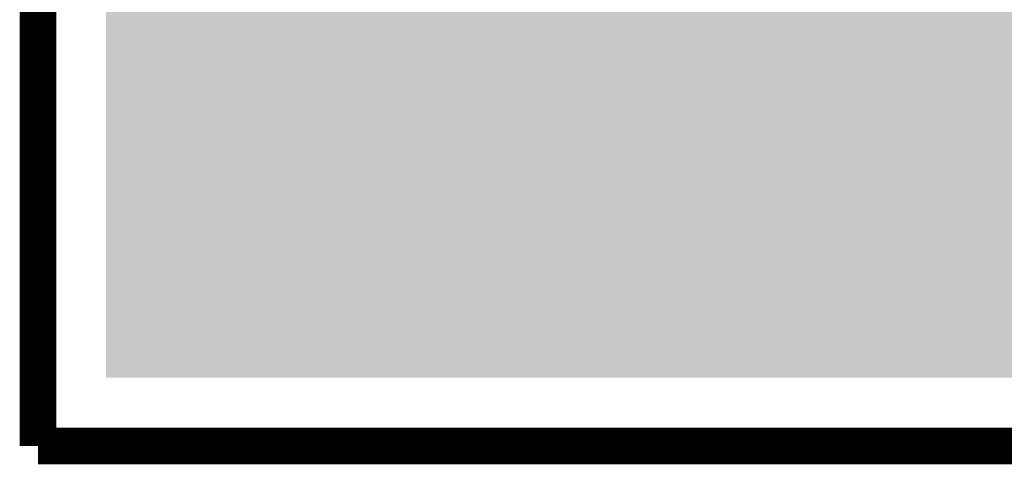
# Model space of a CAD drawing. Extents: x -0.05 to 0.95, y -0.15 to 2.1.
# Tile 1 of 188: x -0.05 to 0.11, y -0.15 to -0.08. Entities that reach past the tile are written whole.
import ezdxf

# ---------------------------------------------------------------- set-up
doc = ezdxf.new("R2010")
doc.units = 0
for name, color, linetype in [('LTE_IOT_23_CLICK_V101A_G1', 7, 'CONTINUOUS'), ('LTE_IOT_23_CLICK_V101A_G2', 6, 'CONTINUOUS'), ('LTE_IOT_23_CLICK_V101A_GBL', 1, 'CONTINUOUS'), ('LTE_IOT_23_CLICK_V101A_GBO', 4, 'CONTINUOUS'), ('LTE_IOT_23_CLICK_V101A_GKO', 9, 'CONTINUOUS'), ('LTE_IOT_23_CLICK_V101A_GTL', 12, 'CONTINUOUS')]:
    doc.layers.add(name, color=color, linetype=linetype)

msp = doc.modelspace()

# ---------------------------------------------------------------- linework, layer by layer
at = {"layer": 'LTE_IOT_23_CLICK_V101A_G1'}
msp.add_solid([(-0.0388, -0.1388), (-0.0388, -0.0613), (0.8454, -0.1388), (0.9229, -0.0613)], dxfattribs=at)
at = {"layer": 'LTE_IOT_23_CLICK_V101A_G2'}
msp.add_solid([(-0.0388, -0.1388), (-0.0388, -0.0613), (0.8454, -0.1388), (0.9229, -0.0613)], dxfattribs=at)
at = {"layer": 'LTE_IOT_23_CLICK_V101A_GBL'}
msp.add_solid([(-0.0388, -0.1388), (-0.0388, -0.0613), (0.8454, -0.1388), (0.9229, -0.0613)], dxfattribs=at)
at = {"layer": 'LTE_IOT_23_CLICK_V101A_GBO'}
for points in [[(-0.0336, -0.0886), (-0.0336, -0.0871), (-0.0259, -0.0886), (-0.0266, -0.0871)], [(-0.0336, -0.0871), (-0.0336, -0.0871), (-0.0266, -0.0871), (-0.0336, -0.0871)], [(0.0058, -0.0875), (0.0065, -0.0873), (0.0121, -0.0875), (0.011, -0.0873)], [(0.0065, -0.0873), (0.0071, -0.0872), (0.011, -0.0873), (0.0099, -0.0872)], [(0.0076, -0.0872), (0.0081, -0.0871), (0.0099, -0.0872), (0.0087, -0.0871)], [(0.0536, -0.0886), (0.0536, -0.0871), (0.0612, -0.0886), (0.0606, -0.0871)], [(0.0536, -0.0871), (0.0536, -0.0871), (0.0606, -0.0871), (0.0536, -0.0871)], [(-0.0336, -0.0899), (-0.0336, -0.0886), (-0.0251, -0.0899), (-0.0259, -0.0886)], [(0.0017, -0.089), (0.0026, -0.0886), (0.0155, -0.089), (0.0148, -0.0886)], [(0.0026, -0.0886), (0.0034, -0.0883), (0.0148, -0.0886), (0.0142, -0.0883)], [(0.0034, -0.0883), (0.0036, -0.0882), (0.0142, -0.0883), (0.014, -0.0882)], [(0.0036, -0.0882), (0.0042, -0.0879), (0.014, -0.0882), (0.01333, -0.0879)], [(0.0042, -0.0879), (0.0046, -0.0878), (0.01333, -0.0879), (0.0131, -0.0878)], [(0.0046, -0.0878), (0.0058, -0.0875), (0.0131, -0.0878), (0.0121, -0.0875)], [(0.0536, -0.0912), (0.0536, -0.0886), (0.063, -0.0912), (0.0612, -0.0886)], [(-0.0336, -0.0912), (-0.0336, -0.0899), (-0.0242, -0.0912), (-0.0251, -0.0899)], [(-0.0004, -0.0906), (-0.0001, -0.0903), (0.0179, -0.0906), (0.0174, -0.0903)], [(-0.0001, -0.0903), (0, -0.0902), (0.0174, -0.0903), (0.01725, -0.0902)], [(0, -0.0902), (0.00045, -0.0899), (0.01725, -0.0902), (0.0168, -0.0899)], [(0.00045, -0.0899), (0.0009, -0.0896), (0.0168, -0.0899), (0.01644, -0.0896)], [(0.0009, -0.0896), (0.00117, -0.0894), (0.01644, -0.0896), (0.0162, -0.0894)], [(0.00117, -0.0894), (0.0017, -0.089), (0.0162, -0.0894), (0.0155, -0.089)], [(-0.0336, -0.0923), (-0.0336, -0.0912), (-0.0233, -0.0923), (-0.0242, -0.0912)], [(-0.0018, -0.0923), (-0.0016, -0.092), (0.01926, -0.0923), (0.01905, -0.092)], [(-0.0016, -0.092), (-0.0015, -0.0918), (0.01905, -0.092), (0.0189, -0.0918)], [(-0.0014, -0.0918), (-0.00124, -0.0916), (0.0189, -0.0918), (0.0187, -0.0916)], [(-0.00124, -0.0916), (-0.00101, -0.0913), (0.0187, -0.0916), (0.0185, -0.0913)], [(-0.00101, -0.0913), (-0.00078, -0.091), (0.0185, -0.0913), (0.0182, -0.091)], [(-0.00078, -0.091), (-0.0007, -0.0909), (0.0182, -0.091), (0.01813, -0.0909)], [(-0.0007, -0.0909), (-0.0004, -0.0906), (0.01813, -0.0909), (0.0179, -0.0906)], [(0.0536, -0.0923), (0.0536, -0.0912), (0.0639, -0.0923), (0.063, -0.0912)], [(-0.0336, -0.0938), (-0.0336, -0.0923), (-0.0218, -0.0938), (-0.0233, -0.0923)], [(-0.00285, -0.0941), (-0.00225, -0.0929), (0.0203, -0.0941), (0.0197, -0.0929)], [(-0.00225, -0.0929), (-0.0022, -0.0928), (0.0197, -0.0929), (0.01963, -0.0928)], [(-0.0022, -0.0928), (-0.0018, -0.0923), (0.01963, -0.0928), (0.01926, -0.0923)], [(0.0536, -0.0943), (0.0536, -0.0923), (0.0659, -0.0943), (0.0639, -0.0923)], [(-0.0336, -0.094), (-0.0336, -0.0938), (-0.0215, -0.094), (-0.0218, -0.0938)], [(-0.0336, -0.0943), (-0.0336, -0.094), (-0.0212, -0.0943), (-0.0215, -0.094)], [(-0.0336, -0.0954), (-0.0336, -0.0943), (-0.0197, -0.0954), (-0.0211, -0.0943)], [(-0.0336, -0.0943), (-0.0336, -0.0943), (-0.0211, -0.0943), (-0.0212, -0.0943)], [(-0.0336, -0.0963), (-0.0336, -0.0954), (-0.0184, -0.0963), (-0.0197, -0.0954)], [(-0.00346, -0.0957), (-0.0033, -0.0951), (0.0056, -0.0957), (0.0062, -0.0951)], [(-0.0033, -0.0951), (-0.00312, -0.0947), (0.0062, -0.0951), (0.0068, -0.0947)], [(-0.00312, -0.0947), (-0.00294, -0.0943), (0.0068, -0.0947), (0.0076, -0.0943)], [(-0.00294, -0.0943), (-0.0029, -0.0942), (0.0081, -0.0943), (0.0087, -0.0942)], [(-0.0029, -0.0942), (-0.00285, -0.0941), (0.02034, -0.0942), (0.0203, -0.0941)], [(0.0093, -0.0943), (0.009, -0.0942), (0.02039, -0.0943), (0.02034, -0.0942)], [(0.0101, -0.0945), (0.0096, -0.0943), (0.02047, -0.0945), (0.02039, -0.0943)], [(0.0105, -0.0947), (0.0101, -0.0945), (0.02056, -0.0947), (0.02047, -0.0945)], [(0.0111, -0.0949), (0.0105, -0.0947), (0.02064, -0.0949), (0.02056, -0.0947)], [(0.0115, -0.0953), (0.0111, -0.0949), (0.02081, -0.0953), (0.02064, -0.0949)], [(0.0117, -0.0954), (0.0116, -0.0953), (0.02086, -0.0954), (0.02081, -0.0953)], [(0.01177, -0.0955), (0.0117, -0.0954), (0.0209, -0.0955), (0.02086, -0.0954)], [(0.0536, -0.0954), (0.0536, -0.0943), (0.0674, -0.0954), (0.066, -0.0943)], [(0.0536, -0.0943), (0.0536, -0.0943), (0.066, -0.0943), (0.0659, -0.0943)], [(0.0536, -0.0963), (0.0536, -0.0954), (0.0688, -0.0963), (0.0674, -0.0954)], [(-0.0336, -0.097), (-0.0336, -0.0963), (-0.0171, -0.097), (-0.0184, -0.0963)], [(-0.0336, -0.0975), (-0.0336, -0.097), (-0.016, -0.0975), (-0.0171, -0.097)], [(-0.004, -0.0973), (-0.00385, -0.0969), (0.00473, -0.0973), (0.0049, -0.0969)], [(-0.00385, -0.0969), (-0.00364, -0.0963), (0.0049, -0.0969), (0.0052, -0.0963)], [(-0.00364, -0.0963), (-0.0036, -0.0962), (0.0052, -0.0963), (0.00527, -0.0962)], [(-0.0036, -0.0962), (-0.00346, -0.0957), (0.00527, -0.0962), (0.0056, -0.0957)], [(0.0119, -0.0957), (0.01177, -0.0955), (0.02097, -0.0957), (0.0209, -0.0955)], [(0.0122, -0.096), (0.0119, -0.0957), (0.02108, -0.096), (0.02097, -0.0957)], [(0.0125, -0.0965), (0.0122, -0.096), (0.02126, -0.0965), (0.02108, -0.096)], [(0.01263, -0.0969), (0.0125, -0.0965), (0.0214, -0.0969), (0.02126, -0.0965)], [(0.0127, -0.0971), (0.01263, -0.0969), (0.02145, -0.0971), (0.0214, -0.0969)], [(0.0536, -0.097), (0.0536, -0.0963), (0.07, -0.097), (0.0688, -0.0963)], [(0.0536, -0.0975), (0.0536, -0.097), (0.0711, -0.0975), (0.07, -0.097)], [(-0.0336, -0.0979), (-0.0336, -0.0975), (-0.0151, -0.0979), (-0.016, -0.0975)], [(-0.0336, -0.0982), (-0.0336, -0.0979), (-0.0145, -0.0982), (-0.0151, -0.0979)], [(-0.0336, -0.0983), (-0.0336, -0.0982), (-0.0142, -0.0983), (-0.0145, -0.0982)], [(-0.0336, -0.0984), (-0.0336, -0.0983), (-0.014, -0.0984), (-0.0142, -0.0983)], [(-0.0336, -0.0997), (-0.0336, -0.0984), (-0.0139, -0.0997), (-0.0139, -0.0984)], [(-0.0336, -0.0984), (-0.0336, -0.0984), (-0.0139, -0.0984), (-0.014, -0.0984)], [(-0.0045, -0.0987), (-0.00411, -0.0976), (0.00423, -0.0987), (0.0046, -0.0976)], [(-0.00411, -0.0976), (-0.004, -0.0973), (0.0046, -0.0976), (0.00473, -0.0973)], [(0.0131, -0.0979), (0.0127, -0.0971), (0.02167, -0.0979), (0.02145, -0.0971)], [(0.01321, -0.0984), (0.0131, -0.0979), (0.0218, -0.0984), (0.02167, -0.0979)], [(0.0133, -0.0988), (0.01321, -0.0984), (0.0219, -0.0988), (0.0218, -0.0984)], [(0.0536, -0.0979), (0.0536, -0.0975), (0.072, -0.0979), (0.0711, -0.0975)], [(0.0536, -0.0982), (0.0536, -0.0979), (0.0727, -0.0982), (0.072, -0.0979)], [(0.0536, -0.0984), (0.0536, -0.0982), (0.0731, -0.0984), (0.0727, -0.0982)], [(0.0536, -0.0997), (0.0536, -0.0984), (0.0733, -0.0997), (0.0733, -0.0984)], [(0.0536, -0.0984), (0.0536, -0.0984), (0.0733, -0.0984), (0.0731, -0.0984)], [(-0.0336, -0.1322), (-0.0336, -0.0997), (-0.025, -0.1322), (-0.025, -0.0997)], [(-0.0248, -0.0999), (-0.025, -0.0997), (-0.0139, -0.0999), (-0.0139, -0.0997)], [(-0.0245, -0.1001), (-0.0248, -0.0999), (-0.0139, -0.1001), (-0.0139, -0.0999)], [(-0.0241, -0.1004), (-0.0245, -0.1001), (-0.0139, -0.1004), (-0.0139, -0.1001)], [(-0.00485, -0.1005), (-0.0048, -0.1002), (0.0038, -0.1005), (0.00384, -0.1002)], [(-0.0048, -0.1002), (-0.00472, -0.0998), (0.00384, -0.1002), (0.0039, -0.0998)], [(-0.00472, -0.0998), (-0.0046, -0.0992), (0.0039, -0.0998), (0.0041, -0.0992)], [(-0.0046, -0.0992), (-0.00458, -0.0991), (0.0041, -0.0992), (0.0041, -0.0991)], [(-0.00458, -0.0991), (-0.0045, -0.0987), (0.0041, -0.0991), (0.00423, -0.0987)], [(0.0133, -0.0989), (0.0133, -0.0988), (0.02193, -0.0989), (0.0219, -0.0988)], [(0.0134, -0.0992), (0.0134, -0.0989), (0.022, -0.0992), (0.02193, -0.0989)], [(0.0135, -0.0995), (0.0134, -0.0992), (0.02208, -0.0995), (0.022, -0.0992)], [(0.0135, -0.0999), (0.0135, -0.0995), (0.02218, -0.0999), (0.02208, -0.0995)], [(0.01353, -0.1), (0.0135, -0.0999), (0.0222, -0.1), (0.02218, -0.0999)], [(0.0136, -0.1003), (0.01353, -0.1), (0.02226, -0.1003), (0.0222, -0.1)], [(0.0536, -0.1322), (0.0536, -0.0997), (0.0622, -0.1322), (0.0622, -0.0997)], [(0.0626, -0.1001), (0.0622, -0.0997), (0.0733, -0.1001), (0.0733, -0.0997)], [(0.063, -0.1004), (0.0626, -0.1001), (0.0733, -0.1004), (0.0733, -0.1001)], [(-0.0237, -0.1008), (-0.0241, -0.1004), (-0.0139, -0.1008), (-0.0139, -0.1004)], [(-0.0232, -0.1012), (-0.0237, -0.1008), (-0.0139, -0.1012), (-0.0139, -0.1008)], [(-0.0218, -0.1022), (-0.0232, -0.1012), (-0.0139, -0.1022), (-0.0139, -0.1012)], [(-0.0051, -0.1019), (-0.00499, -0.1013), (0.00357, -0.1019), (0.0037, -0.1013)], [(-0.00499, -0.1013), (-0.00485, -0.1005), (0.0037, -0.1013), (0.0038, -0.1005)], [(0.0137, -0.1008), (0.0136, -0.1003), (0.02236, -0.1008), (0.02226, -0.1003)], [(0.0137, -0.1015), (0.0137, -0.1008), (0.0225, -0.1015), (0.02236, -0.1008)], [(0.0138, -0.1022), (0.0137, -0.1015), (0.02259, -0.1022), (0.0225, -0.1015)], [(0.064, -0.1012), (0.063, -0.1004), (0.0733, -0.1012), (0.0733, -0.1004)], [(0.0661, -0.1027), (0.064, -0.1012), (0.0733, -0.1027), (0.0733, -0.1012)], [(-0.0202, -0.1032), (-0.0218, -0.1022), (-0.0139, -0.1032), (-0.0139, -0.1022)], [(-0.0193, -0.1038), (-0.0202, -0.1032), (-0.0139, -0.1038), (-0.0139, -0.1032)], [(-0.0055, -0.1037), (-0.00517, -0.1022), (0.00341, -0.1037), (0.0035, -0.1022)], [(-0.00517, -0.1022), (-0.0051, -0.1019), (0.0035, -0.1022), (0.00357, -0.1019)], [(0.0139, -0.103), (0.0138, -0.1022), (0.0227, -0.103), (0.02259, -0.1022)], [(0.014, -0.104), (0.0139, -0.103), (0.02284, -0.104), (0.0227, -0.103)], [(0.067, -0.1032), (0.0661, -0.1027), (0.0733, -0.1032), (0.0733, -0.1027)], [(0.0679, -0.1038), (0.067, -0.1032), (0.0733, -0.1038), (0.0733, -0.1032)], [(-0.0183, -0.1043), (-0.0193, -0.1038), (-0.0139, -0.1043), (-0.0139, -0.1038)], [(-0.0162, -0.1053), (-0.0183, -0.1043), (-0.0139, -0.1053), (-0.0139, -0.1043)], [(-0.0057, -0.1056), (-0.00552, -0.1039), (0.00331, -0.1056), (0.0034, -0.1039)], [(-0.00552, -0.1039), (-0.0055, -0.1037), (0.0034, -0.1039), (0.00341, -0.1037)], [(0.014, -0.1044), (0.014, -0.104), (0.0229, -0.1044), (0.02284, -0.104)], [(0.014, -0.105), (0.014, -0.1044), (0.02295, -0.105), (0.0229, -0.1044)], [(0.01406, -0.1057), (0.014, -0.105), (0.023, -0.1057), (0.02295, -0.105)], [(0.0709, -0.1053), (0.0679, -0.1038), (0.0733, -0.1053), (0.0733, -0.1038)], [(-0.0139, -0.1062), (-0.0162, -0.1053), (-0.0139, -0.1062), (-0.0139, -0.1053)], [(-0.00578, -0.1074), (-0.0057, -0.1057), (0.0033, -0.1074), (0.0033, -0.1057)], [(-0.0057, -0.1057), (-0.0057, -0.1056), (0.0033, -0.1057), (0.00331, -0.1056)], [(0.0141, -0.1061), (0.01406, -0.1057), (0.02303, -0.1061), (0.023, -0.1057)], [(0.0141, -0.1069), (0.0141, -0.1061), (0.0231, -0.1069), (0.02303, -0.1061)], [(0.0733, -0.1062), (0.0709, -0.1053), (0.0733, -0.1062), (0.0733, -0.1053)], [(-0.0059, -0.1101), (-0.00581, -0.1081), (0.0032, -0.1101), (0.0032, -0.1081)], [(-0.00581, -0.1081), (-0.0058, -0.1078), (0.0032, -0.1081), (0.00324, -0.1078)], [(-0.0058, -0.1078), (-0.00578, -0.1074), (0.00324, -0.1078), (0.0033, -0.1074)], [(0.0141, -0.1073), (0.0141, -0.1069), (0.02314, -0.1073), (0.0231, -0.1069)], [(0.01415, -0.108), (0.0141, -0.1073), (0.0232, -0.108), (0.02314, -0.1073)], [(0.0142, -0.1087), (0.01415, -0.108), (0.0232, -0.1087), (0.0232, -0.108)], [(0.0142, -0.112), (0.0142, -0.1087), (0.0232, -0.112), (0.0232, -0.1087)], [(-0.0059, -0.1113), (-0.0059, -0.1101), (0.0032, -0.1113), (0.0032, -0.1101)], [(-0.00588, -0.1115), (-0.0059, -0.1113), (0.0032, -0.1115), (0.0032, -0.1113)], [(-0.0058, -0.1122), (-0.00588, -0.1115), (0.00325, -0.1122), (0.0032, -0.1115)], [(-0.00573, -0.1129), (-0.0058, -0.1122), (0.0033, -0.1129), (0.00325, -0.1122)], [(-0.0057, -0.1132), (-0.00573, -0.1129), (0.0033, -0.1132), (0.0033, -0.1129)], [(0.0141, -0.1127), (0.01414, -0.1124), (0.02319, -0.1127), (0.0232, -0.1124)], [(0.0141, -0.1136), (0.0141, -0.1127), (0.02314, -0.1136), (0.02319, -0.1127)], [(0.01414, -0.1124), (0.0142, -0.112), (0.0232, -0.1124), (0.0232, -0.112)], [(-0.0056, -0.1144), (-0.0057, -0.1132), (0.0033, -0.1144), (0.0033, -0.1132)], [(-0.00554, -0.1152), (-0.0056, -0.1144), (0.0033, -0.1152), (0.0033, -0.1144)], [(0.014, -0.1144), (0.0141, -0.1136), (0.0231, -0.1144), (0.02314, -0.1136)], [(0.014, -0.1145), (0.014, -0.1144), (0.0231, -0.1145), (0.0231, -0.1144)], [(0.014, -0.1162), (0.014, -0.1145), (0.02293, -0.1162), (0.0231, -0.1145)], [(-0.0055, -0.1157), (-0.00554, -0.1152), (0.00335, -0.1157), (0.0033, -0.1152)], [(-0.0053, -0.1172), (-0.0055, -0.1157), (0.0035, -0.1172), (0.00335, -0.1157)], [(0.01397, -0.1165), (0.014, -0.1162), (0.0229, -0.1165), (0.02293, -0.1162)], [(-0.00519, -0.118), (-0.0053, -0.1172), (0.0036, -0.118), (0.0035, -0.1172)], [(-0.0051, -0.1186), (-0.00519, -0.118), (0.00369, -0.1186), (0.0036, -0.118)], [(0.0138, -0.1181), (0.01397, -0.1165), (0.02263, -0.1181), (0.0229, -0.1165)], [(-0.00507, -0.1187), (-0.0051, -0.1186), (0.0037, -0.1187), (0.00369, -0.1186)], [(-0.0049, -0.1194), (-0.00507, -0.1187), (0.0037, -0.1194), (0.0037, -0.1187)], [(-0.00477, -0.1199), (-0.0049, -0.1194), (0.0039, -0.1199), (0.0037, -0.1194)], [(0.0137, -0.1197), (0.0138, -0.1189), (0.02234, -0.1197), (0.02249, -0.1189)], [(0.0138, -0.1183), (0.0138, -0.1181), (0.0226, -0.1183), (0.02263, -0.1181)], [(0.0138, -0.1189), (0.0138, -0.1183), (0.02249, -0.1189), (0.0226, -0.1183)], [(-0.0047, -0.1202), (-0.00477, -0.1199), (0.0039, -0.1202), (0.0039, -0.1199)], [(-0.00468, -0.1203), (-0.0047, -0.1202), (0.0039, -0.1203), (0.0039, -0.1202)], [(-0.0046, -0.1207), (-0.00468, -0.1203), (0.004, -0.1207), (0.0039, -0.1203)], [(-0.00454, -0.121), (-0.0046, -0.1207), (0.0041, -0.121), (0.004, -0.1207)], [(-0.00446, -0.1214), (-0.00454, -0.121), (0.0041, -0.1214), (0.0041, -0.121)], [(0.0133, -0.1212), (0.0134, -0.121), (0.02204, -0.1212), (0.02208, -0.121)], [(0.0133, -0.1214), (0.0133, -0.1212), (0.022, -0.1214), (0.02204, -0.1212)], [(0.0134, -0.121), (0.0135, -0.1204), (0.02208, -0.121), (0.0222, -0.1204)], [(0.0135, -0.1204), (0.01364, -0.1199), (0.0222, -0.1204), (0.0223, -0.1199)], [(0.01364, -0.1199), (0.0137, -0.1197), (0.0223, -0.1199), (0.02234, -0.1197)], [(-0.0044, -0.1217), (-0.00446, -0.1214), (0.0042, -0.1217), (0.0041, -0.1214)], [(-0.00424, -0.1223), (-0.0044, -0.1217), (0.0044, -0.1223), (0.0042, -0.1217)], [(-0.00405, -0.123), (-0.00424, -0.1223), (0.0047, -0.123), (0.0044, -0.1223)], [(0.0126, -0.1232), (0.01285, -0.1227), (0.02143, -0.1232), (0.0216, -0.1227)], [(0.01285, -0.1227), (0.0129, -0.1226), (0.0216, -0.1227), (0.02163, -0.1226)], [(0.0129, -0.1226), (0.0131, -0.122), (0.02163, -0.1226), (0.02182, -0.122)], [(0.0131, -0.122), (0.0133, -0.1215), (0.02182, -0.122), (0.02197, -0.1215)], [(0.0133, -0.1215), (0.0133, -0.1214), (0.02197, -0.1215), (0.022, -0.1214)], [(-0.004, -0.1232), (-0.00405, -0.123), (0.0048, -0.1232), (0.0047, -0.123)], [(-0.00387, -0.1236), (-0.004, -0.1232), (0.005, -0.1236), (0.0048, -0.1232)], [(-0.0037, -0.1241), (-0.00387, -0.1236), (0.0053, -0.1241), (0.005, -0.1236)], [(-0.00357, -0.1245), (-0.0037, -0.1241), (0.0056, -0.1245), (0.0053, -0.1241)], [(-0.0035, -0.1247), (-0.00357, -0.1245), (0.0058, -0.1247), (0.0056, -0.1245)], [(0.0115, -0.1249), (0.0118, -0.1245), (0.0209, -0.1249), (0.02102, -0.1245)], [(0.0118, -0.1245), (0.0122, -0.1239), (0.02102, -0.1245), (0.0212, -0.1239)], [(0.0122, -0.1239), (0.0126, -0.1232), (0.0212, -0.1239), (0.02143, -0.1232)], [(0.0302, -0.1322), (0.0302, -0.1236), (0.0389, -0.1322), (0.0389, -0.1236)], [(0.0302, -0.1236), (0.0302, -0.1236), (0.0389, -0.1236), (0.0302, -0.1236)], [(0.1, -0.1322), (0.1, -0.1236), (0.1086, -0.1322), (0.1086, -0.1236)], [(0.1, -0.1236), (0.1, -0.1236), (0.1086, -0.1236), (0.1, -0.1236)], [(-0.00341, -0.1249), (-0.0035, -0.1247), (0.0059, -0.1249), (0.0058, -0.1247)], [(-0.00322, -0.1253), (-0.00341, -0.1249), (0.0065, -0.1253), (0.006, -0.1249)], [(-0.00341, -0.1249), (-0.00341, -0.1249), (0.006, -0.1249), (0.0059, -0.1249)], [(-0.00313, -0.1255), (-0.00322, -0.1253), (0.0069, -0.1255), (0.0065, -0.1253)], [(-0.00308, -0.1256), (-0.00313, -0.1255), (0.0074, -0.1256), (0.0069, -0.1255)], [(-0.00299, -0.1258), (-0.00308, -0.1256), (0.0078, -0.1258), (0.0074, -0.1256)], [(-0.00295, -0.1259), (-0.00299, -0.1258), (0.0085, -0.1259), (0.0081, -0.1258)], [(-0.00299, -0.1258), (-0.00299, -0.1258), (0.0081, -0.1258), (0.0078, -0.1258)], [(-0.0029, -0.126), (-0.00295, -0.1259), (0.02041, -0.126), (0.02046, -0.1259)], [(-0.00263, -0.1265), (-0.0029, -0.126), (0.0202, -0.1265), (0.02041, -0.126)], [(0.0087, -0.1259), (0.0093, -0.1258), (0.02046, -0.1259), (0.0205, -0.1258)], [(0.0098, -0.1258), (0.0103, -0.1256), (0.0205, -0.1258), (0.02059, -0.1256)], [(0.0103, -0.1256), (0.0107, -0.1254), (0.02059, -0.1256), (0.02068, -0.1254)], [(0.0107, -0.1254), (0.011, -0.1253), (0.02068, -0.1254), (0.02072, -0.1253)], [(0.011, -0.1253), (0.0113, -0.1251), (0.02072, -0.1253), (0.02081, -0.1251)], [(0.0113, -0.1251), (0.0115, -0.1249), (0.02081, -0.1251), (0.0209, -0.1249)], [(-0.0022, -0.1273), (-0.00263, -0.1265), (0.0198, -0.1273), (0.0202, -0.1265)], [(-0.00205, -0.1275), (-0.0022, -0.1273), (0.0197, -0.1275), (0.0198, -0.1273)], [(-0.00184, -0.1278), (-0.00205, -0.1275), (0.0195, -0.1278), (0.0197, -0.1275)], [(-0.00169, -0.128), (-0.00184, -0.1278), (0.0194, -0.128), (0.0195, -0.1278)], [(-0.0014, -0.1284), (-0.00169, -0.128), (0.01894, -0.1284), (0.0193, -0.128)], [(-0.00169, -0.128), (-0.00169, -0.128), (0.0193, -0.128), (0.0194, -0.128)], [(-0.0014, -0.1285), (-0.0014, -0.1284), (0.01886, -0.1285), (0.01894, -0.1284)], [(-0.0012, -0.1286), (-0.0014, -0.1285), (0.01877, -0.1286), (0.01886, -0.1285)], [(-0.0011, -0.1289), (-0.0012, -0.1286), (0.0185, -0.1289), (0.01877, -0.1286)], [(-0.0008, -0.1291), (-0.0011, -0.1289), (0.0183, -0.1291), (0.0185, -0.1289)], [(-0.0002, -0.1297), (-0.0008, -0.1291), (0.0177, -0.1297), (0.0183, -0.1291)], [(0, -0.1299), (-0.0002, -0.1297), (0.01744, -0.1299), (0.0177, -0.1297)], [(0.00075, -0.1304), (0, -0.1299), (0.0168, -0.1304), (0.01744, -0.1299)], [(0.0012, -0.1307), (0.00075, -0.1304), (0.01626, -0.1307), (0.0168, -0.1304)], [(0.00148, -0.1309), (0.0012, -0.1307), (0.0159, -0.1309), (0.01626, -0.1307)], [(0.0019, -0.1312), (0.00148, -0.1309), (0.01542, -0.1312), (0.0159, -0.1309)], [(0.00225, -0.1314), (0.0019, -0.1312), (0.0151, -0.1314), (0.01542, -0.1312)], [(0.0026, -0.1316), (0.00225, -0.1314), (0.01465, -0.1316), (0.0151, -0.1314)], [(0.00305, -0.1318), (0.0026, -0.1316), (0.0142, -0.1318), (0.01465, -0.1316)], [(0.0035, -0.132), (0.00305, -0.1318), (0.0136, -0.132), (0.0142, -0.1318)], [(0.0038, -0.1321), (0.0035, -0.132), (0.0133, -0.1321), (0.0136, -0.132)], [(0.0044, -0.1323), (0.0038, -0.1321), (0.01277, -0.1323), (0.0133, -0.1321)], [(0.00473, -0.1324), (0.0044, -0.1323), (0.0125, -0.1324), (0.01277, -0.1323)], [(0.0054, -0.1326), (0.00473, -0.1324), (0.0117, -0.1326), (0.0125, -0.1324)], [(0.0065, -0.1328), (0.0054, -0.1326), (0.011, -0.1328), (0.0117, -0.1326)], [(0.00705, -0.1329), (0.0065, -0.1328), (0.0103, -0.1329), (0.011, -0.1328)], [(0.0076, -0.133), (0.00705, -0.1329), (0.0098, -0.133), (0.0103, -0.1329)]]:
    msp.add_solid(points, dxfattribs=at)
at = {"layer": 'LTE_IOT_23_CLICK_V101A_GKO', "const_width": 0.006}
for points in [[(-0.05, -0.15), (-0.05, 2.01)], [(-0.05, -0.15), (0.85, -0.15)]]:
    msp.add_lwpolyline(points, dxfattribs=at)
at = {"layer": 'LTE_IOT_23_CLICK_V101A_GTL'}
for points in [[(-0.0388, -0.0821), (-0.0388, -0.0479), (0.1459, -0.0821), (0.1117, -0.0479)], [(-0.0388, -0.0852), (-0.0388, -0.0821), (0.1505, -0.0852), (0.1459, -0.0821)], [(-0.0388, -0.0863), (-0.0388, -0.0852), (0.156, -0.0863), (0.1505, -0.0852)], [(-0.0388, -0.1388), (-0.0388, -0.0863), (0.8454, -0.1388), (0.8979, -0.0863)]]:
    msp.add_solid(points, dxfattribs=at)

doc.saveas('drawing.dxf')
